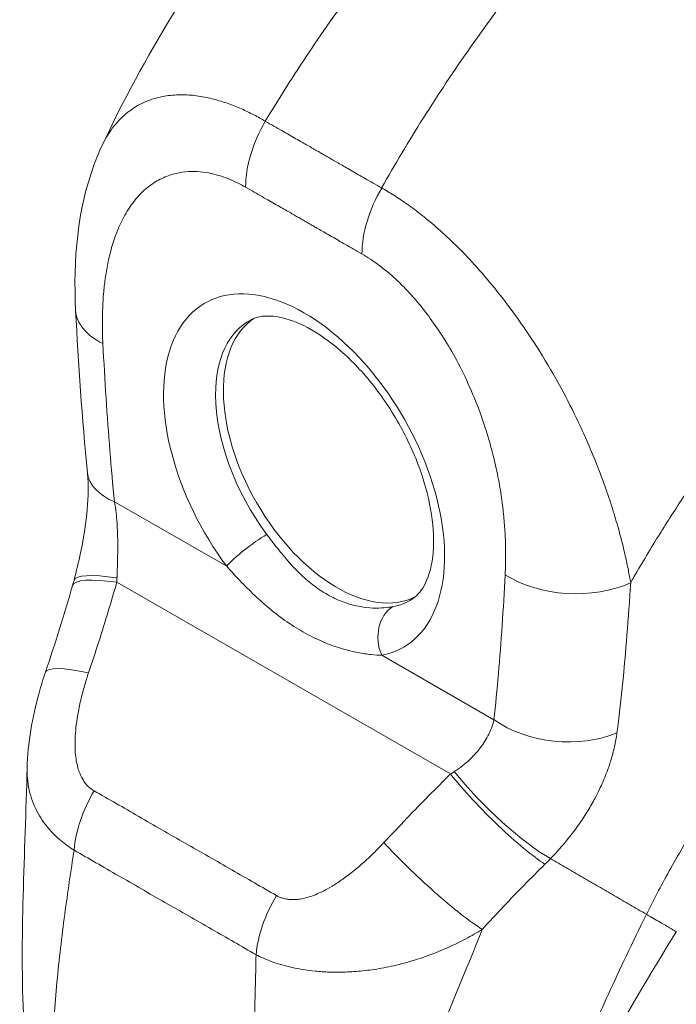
# Model space of a CAD drawing. Header units: inches. Extents: x 3 to 422, y 9 to 266.
# Tile 29 of 41: x 381.08 to 382.23, y 130.78 to 132.51. Entities that reach past the tile are written whole.
import ezdxf

# ---------------------------------------------------------------- set-up
doc = ezdxf.new("R2010")
doc.units = ezdxf.units.IN
doc.header["$LTSCALE"] = 25
doc.header["$MEASUREMENT"] = 0
doc.layers.add('Visible (ANSI)', color=7, linetype='Continuous', lineweight=5)
doc.layers.add('Visible Narrow (ANSI)', color=7, linetype='Continuous', lineweight=5)

msp = doc.modelspace()

# ---------------------------------------------------------------- linework, layer by layer
at = {"layer": 'Visible (ANSI)'}
for centre, major_axis, ratio, start_param, end_param in [((381.3399, 132.004), (-0.1638, -0.0084), 0.539473, 6.283183, 6.283188), ((381.6345, 131.74), (-0.1408, 0.2444), 0.578093, 0.030084, 3.111509), ((382.1913, 132.0606), (-0.3602, 0.6255), 0.578093, 1.776705, 1.77671), ((381.3601, 131.7268), (-0.1632, -0.0159), 0.503548, 6.283119, 6.283123), ((381.94, 131.3211), (-0.0304, 0.0487), 0.552958, 5.999027, 5.999033), ((381.2786, 131.3088), (-0.1554, 0.0526), 0.16876, 6.28318, 6.283187)]:
    msp.add_ellipse(centre, major_axis=major_axis, ratio=ratio, start_param=start_param, end_param=end_param, dxfattribs=at)
for points, knots in [([(381.2225, 132.2848), (381.296, 132.4409), (381.3881, 132.59), (381.5722, 132.8353), (381.6619, 132.9377), (381.7559, 133.0308)], [0, 0, 0, 0, 1.57823, 1.57823, 2.85439, 2.85439, 2.85439, 2.85439]), ([(381.1761, 131.9955), (381.1715, 132.0848), (381.1795, 132.1722), (381.2125, 132.262), (381.2172, 132.2735), (381.2225, 132.2848)], [0, 0, 0, 0, 0.923707, 0.923707, 1.06188, 1.06188, 1.06188, 1.06188]), ([(381.7657, 131.4894), (381.7734, 131.4943), (381.7804, 131.5013), (381.7936, 131.5251), (381.7994, 131.5423), (381.8042, 131.5828), (381.8041, 131.6048), (381.7981, 131.6528), (381.7922, 131.679), (381.7745, 131.7327), (381.7625, 131.7604), (381.7338, 131.8139), (381.717, 131.8397), (381.6803, 131.8864), (381.6606, 131.9073), (381.621, 131.9417), (381.6012, 131.9554), (381.5644, 131.975), (381.5474, 131.9809), (381.5179, 131.9866), (381.5057, 131.9861), (381.4915, 131.9827), (381.4874, 131.9812), (381.4836, 131.9792)], [3.94721, 3.94721, 3.94721, 3.94721, 4.256684, 4.256684, 4.583232, 4.583232, 4.864746, 4.864746, 5.150541, 5.150541, 5.442943, 5.442943, 5.73837, 5.73837, 6.032305, 6.032305, 6.320475, 6.320475, 6.602119, 6.602119, 6.896109, 6.896109, 7.041949, 7.041949, 7.041949, 7.041949]), ([(381.1733, 131.5228), (381.1774, 131.5384), (381.1813, 131.5544), (381.1877, 131.5844), (381.1903, 131.5984), (381.1959, 131.6355), (381.1979, 131.6589), (381.1982, 131.6908), (381.1977, 131.7015), (381.1968, 131.7109)], [0, 0, 0, 0, 0.1503061, 0.1503061, 0.2798358, 0.2798358, 0.4990059, 0.4990059, 0.6200224, 0.6200224, 0.6200224, 0.6200224]), ([(381.0911, 131.1932), (381.0921, 131.2376), (381.1002, 131.2821), (381.1155, 131.3374), (381.1192, 131.3495), (381.1233, 131.3614)], [0, 0, 0, 0, 0.4157982, 0.4157982, 0.5321383, 0.5321383, 0.5321383, 0.5321383])]:
    msp.add_open_spline(points, degree=3, knots=knots, dxfattribs=at)
for points in [[(381.1968, 131.7109), (381.1875, 131.807), (381.1809, 131.9018), (381.1761, 131.9955)], [(381.1233, 131.3614), (381.1403, 131.4118), (381.156, 131.4623), (381.1707, 131.5131)], [(381.1707, 131.5131), (381.1716, 131.5163), (381.1725, 131.5195), (381.1733, 131.5228)], [(381.0852, 130.7491), (381.078, 130.894), (381.0875, 131.0437), (381.0911, 131.1932)], [(382.229, 130.9063), (382.1385, 130.7588), (382.0506, 130.6114), (381.9836, 130.46)]]:
    msp.add_open_spline(points, degree=3, dxfattribs=at)
at = {"layer": 'Visible Narrow (ANSI)'}
for p, q in [((381.2441, 131.66), (381.4409, 131.547)), ((382.1299, 131.6043), (382.1299, 131.6043)), ((381.2483, 131.5189), (381.8332, 131.1829)), ((382.1481, 131.504), (382.1481, 131.504)), ((381.7126, 131.3909), (381.9094, 131.2779)), ((382.1262, 131.265), (382.1262, 131.265))]:
    msp.add_line(p, q, dxfattribs=at)
for centre, major_axis, ratio, start_param, end_param in [((381.59, 132.2784), (-0.0817, -0.1422), 0.578742, 4.701637, 5.495287), ((381.794, 132.1612), (-0.0817, -0.1423), 0.57891, 4.701489, 5.49514), ((381.7848, 132.1699), (0.0492, 0.0001), 0.575125, 2.42984, 2.42985), ((381.7964, 132.1633), (0.0327, -0.0569), 0.578093, 3.990717, 3.990724), ((381.5765, 131.7066), (-0.1738, 0.3018), 0.578093, 2.94376, 8.058229), ((381.3399, 132.004), (-0.1638, -0.0084), 0.539473, 0.000002, 0.75676), ((381.6213, 131.7324), (-0.1411, 0.245), 0.578093, 6.259758, 7.071791), ((381.6213, 131.7324), (-0.1411, 0.245), 0.578093, 0.788605, 1.775044), ((382.1913, 132.0606), (0.3356, -0.5828), 0.578093, 4.799639, 4.799716), ((381.3601, 131.7268), (-0.1633, -0.0159), 0.503548, 0.000009, 0.733017), ((381.4873, 131.5737), (0.0526, 0.0393), 0.165504, 0.977516, 2.515261), ((381.3283, 131.4676), (-0.1576, 0.0455), 0.198441, 5.301084, 6.283182), ((381.332, 131.4813), (-0.1587, 0.0415), 0.167585, 5.309311, 6.283186), ((381.1068, 131.5856), (-0.0479, 0.2247), 0.594555, 4.28735, 4.323063), ((382.045, 131.5989), (-0.1638, 0.0086), 0.608717, 0.816333, 2.289763), ((381.6213, 131.7324), (0.1411, -0.245), 0.578093, 6.085352, 6.306612), ((381.759, 131.4176), (-0.0123, 0.0645), 0.800055, 0.303667, 1.841412), ((381.2786, 131.3088), (-0.1554, 0.0527), 0.16876, 5.309456, 6.283186), ((381.947, 131.3254), (-0.0357, 0.057), 0.552959, 6.05418, 6.054188), ((382.0254, 131.3447), (-0.1631, 0.0174), 0.638823, 0.850183, 2.294034), ((381.7338, 131.2254), (-0.2085, -0.0965), 0.368679, 1.89132, 1.927033), ((381.9132, 131.1316), (-0.1152, 0.1168), 0.154633, 0.97029, 2.549012), ((381.9233, 131.1417), (-0.1175, 0.1144), 0.18906, 0.979732, 2.54547), ((381.2884, 131.1021), (0.081, 0.1427), 0.578723, 1.539576, 2.24744), ((381.7965, 131.0114), (-0.1203, 0.1115), 0.124258, 0.964025, 2.552973), ((381.8413, 131.1149), (-0.275, -0.228), 0.483276, 1.749898, 1.789013), ((382.2006, 131.1464), (-0.0858, -0.1494), 0.578826, 0.938726, 0.938996), ((382.2122, 131.1397), (-0.094, -0.1636), 0.578826, 0.673426, 0.67345), ((381.6081, 130.9184), (0.0824, 0.1418), 0.578918, 1.545598, 2.253463), ((381.4076, 130.9228), (-0.0441, -0.0768), 0.578826, 4.792212, 4.792253)]:
    msp.add_ellipse(centre, major_axis=major_axis, ratio=ratio, start_param=start_param, end_param=end_param, dxfattribs=at)
for points, knots in [([(381.5085, 132.3272), (381.5326, 132.3672), (381.5583, 132.4075), (381.5854, 132.448), (381.6125, 132.4885), (381.6411, 132.5292), (381.6712, 132.5699), (381.7012, 132.6106), (381.7328, 132.6513), (381.7658, 132.6919), (381.7989, 132.7324), (381.8333, 132.7727), (381.8677, 132.811), (381.902, 132.8493), (381.9363, 132.8857), (381.9727, 132.9226), (382.0092, 132.9596), (382.0479, 132.9969), (382.0881, 133.0337)], [0, 0, 0, 0, 0.166667, 0.166667, 0.166667, 0.333333, 0.333333, 0.333333, 0.5, 0.5, 0.5, 0.666667, 0.666667, 0.666667, 0.833333, 0.833333, 0.833333, 1, 1, 1, 1]), ([(381.7125, 132.2101), (381.7354, 132.2507), (381.7598, 132.2918), (381.7857, 132.333), (381.8117, 132.3741), (381.8391, 132.4154), (381.8681, 132.4567), (381.8971, 132.4981), (381.9277, 132.5394), (381.9597, 132.5805), (381.9917, 132.6216), (382.0253, 132.6625), (382.0588, 132.7012), (382.0923, 132.74), (382.1257, 132.7769), (382.1614, 132.8143), (382.197, 132.8516), (382.235, 132.8895), (382.2744, 132.9266)], [0, 0, 0, 0, 0.166667, 0.166667, 0.166667, 0.333333, 0.333333, 0.333333, 0.5, 0.5, 0.5, 0.666667, 0.666667, 0.666667, 0.833333, 0.833333, 0.833333, 1, 1, 1, 1]), ([(381.2225, 132.2848), (381.225, 132.2899), (381.2276, 132.295), (381.2306, 132.3001), (381.2306, 132.3001), (381.2306, 132.3001), (381.2306, 132.3001), (381.2365, 132.3101), (381.2436, 132.3197), (381.2516, 132.3282), (381.2516, 132.3282), (381.2516, 132.3283), (381.2516, 132.3283), (381.2596, 132.3368), (381.2685, 132.3442), (381.2778, 132.3502), (381.2778, 132.3502), (381.2778, 132.3502), (381.2778, 132.3502), (381.287, 132.3562), (381.2966, 132.3608), (381.3062, 132.3643), (381.3062, 132.3643), (381.3062, 132.3643), (381.3062, 132.3643), (381.3159, 132.3678), (381.3256, 132.3701), (381.3353, 132.3716), (381.3353, 132.3716), (381.3353, 132.3716), (381.3353, 132.3716), (381.3449, 132.373), (381.3544, 132.3736), (381.3638, 132.3735), (381.3638, 132.3735), (381.3638, 132.3735), (381.3638, 132.3735), (381.3732, 132.3734), (381.3825, 132.3726), (381.3916, 132.3713), (381.3916, 132.3713), (381.3916, 132.3713), (381.3916, 132.3713), (381.4007, 132.3699), (381.4095, 132.3681), (381.4181, 132.3658), (381.4182, 132.3658), (381.4182, 132.3658), (381.4182, 132.3658), (381.4268, 132.3636), (381.4352, 132.361), (381.4433, 132.3581), (381.4433, 132.3581), (381.4433, 132.3581), (381.4433, 132.3581), (381.4514, 132.3552), (381.4592, 132.3521), (381.4667, 132.3487), (381.4667, 132.3487), (381.4668, 132.3487), (381.4668, 132.3487), (381.4743, 132.3454), (381.4815, 132.3419), (381.4885, 132.3383), (381.4885, 132.3383), (381.4886, 132.3383), (381.4886, 132.3383), (381.4956, 132.3346), (381.5023, 132.3309), (381.5085, 132.3272)], [0.4246361, 0.4246361, 0.4246361, 0.4246361, 0.4499303, 0.4499303, 0.4499303, 0.45, 0.45, 0.45, 0.4999478, 0.4999478, 0.4999478, 0.5, 0.5, 0.5, 0.5499645, 0.5499645, 0.5499645, 0.55, 0.55, 0.55, 0.5999816, 0.5999816, 0.5999816, 0.6, 0.6, 0.6, 0.6499987, 0.6499987, 0.6499987, 0.65, 0.65, 0.65, 0.7, 0.7, 0.7, 0.7000161, 0.7000161, 0.7000161, 0.75, 0.75, 0.75, 0.7500335, 0.7500335, 0.7500335, 0.8, 0.8, 0.8, 0.8000508, 0.8000508, 0.8000508, 0.85, 0.85, 0.85, 0.8500682, 0.8500682, 0.8500682, 0.9, 0.9, 0.9, 0.9000857, 0.9000857, 0.9000857, 0.95, 0.95, 0.95, 0.9501023, 0.9501023, 0.9501023, 1, 1, 1, 1]), ([(381.5085, 132.3272), (381.5137, 132.3243), (381.5187, 132.3214), (381.5235, 132.3186), (381.5284, 132.3159), (381.533, 132.3132), (381.5374, 132.3106), (381.5419, 132.3081), (381.5462, 132.3056), (381.5503, 132.3033), (381.5545, 132.3009), (381.5584, 132.2986), (381.5622, 132.2964), (381.566, 132.2943), (381.5696, 132.2922), (381.5731, 132.2902), (381.5765, 132.2882), (381.5798, 132.2864), (381.5829, 132.2846), (381.5861, 132.2828), (381.589, 132.2811), (381.5918, 132.2795), (381.5946, 132.2779), (381.5972, 132.2764), (381.5998, 132.2749), (381.6023, 132.2735), (381.6047, 132.2721), (381.6071, 132.2707), (381.6095, 132.2694), (381.6118, 132.268), (381.6142, 132.2666), (381.6166, 132.2653), (381.619, 132.2639), (381.6215, 132.2624), (381.624, 132.261), (381.6267, 132.2595), (381.6295, 132.2579), (381.6323, 132.2562), (381.6352, 132.2545), (381.6383, 132.2527), (381.6415, 132.2509), (381.6447, 132.2491), (381.6482, 132.2471), (381.6516, 132.2451), (381.6552, 132.243), (381.659, 132.2408), (381.6628, 132.2387), (381.6667, 132.2364), (381.6709, 132.234), (381.675, 132.2317), (381.6793, 132.2292), (381.6837, 132.2266), (381.6882, 132.2241), (381.6928, 132.2214), (381.6976, 132.2187), (381.7024, 132.2159), (381.7074, 132.213), (381.7125, 132.2101)], [0, 0, 0, 0, 0.052632, 0.052632, 0.052632, 0.105263, 0.105263, 0.105263, 0.157895, 0.157895, 0.157895, 0.210526, 0.210526, 0.210526, 0.263158, 0.263158, 0.263158, 0.315789, 0.315789, 0.315789, 0.368421, 0.368421, 0.368421, 0.421053, 0.421053, 0.421053, 0.473684, 0.473684, 0.473684, 0.526316, 0.526316, 0.526316, 0.578947, 0.578947, 0.578947, 0.631579, 0.631579, 0.631579, 0.684211, 0.684211, 0.684211, 0.736842, 0.736842, 0.736842, 0.789474, 0.789474, 0.789474, 0.842105, 0.842105, 0.842105, 0.894737, 0.894737, 0.894737, 0.947368, 0.947368, 0.947368, 1, 1, 1, 1]), ([(381.2239, 131.9372), (381.2236, 131.9434), (381.2233, 131.95), (381.2231, 131.9568), (381.223, 131.9636), (381.2229, 131.9707), (381.2229, 131.9781), (381.223, 131.9854), (381.2232, 131.993), (381.2235, 132.0009), (381.2238, 132.0087), (381.2243, 132.0168), (381.225, 132.0251), (381.2257, 132.0334), (381.2267, 132.042), (381.2279, 132.0508), (381.2291, 132.0595), (381.2306, 132.0685), (381.2324, 132.0776), (381.2343, 132.0868), (381.2365, 132.0961), (381.2392, 132.1055), (381.2419, 132.115), (381.2451, 132.1245), (381.2489, 132.1341), (381.2527, 132.1436), (381.2571, 132.1532), (381.2624, 132.1625), (381.2676, 132.1719), (381.2737, 132.181), (381.2804, 132.1892), (381.2871, 132.1975), (381.2944, 132.2047), (381.3018, 132.2108), (381.3092, 132.2168), (381.3168, 132.2216), (381.3243, 132.2255), (381.3318, 132.2293), (381.3393, 132.2322), (381.3467, 132.2343), (381.3541, 132.2364), (381.3613, 132.2377), (381.3684, 132.2384), (381.3754, 132.2391), (381.3824, 132.2392), (381.3891, 132.2389), (381.3958, 132.2385), (381.4024, 132.2377), (381.4087, 132.2366), (381.4151, 132.2354), (381.4212, 132.2339), (381.4271, 132.2321), (381.433, 132.2304), (381.4387, 132.2284), (381.4441, 132.2262), (381.4495, 132.224), (381.4547, 132.2217), (381.4597, 132.2192), (381.4647, 132.2168), (381.4694, 132.2142), (381.474, 132.2116)], [0, 0, 0, 0, 0.05, 0.05, 0.05, 0.1, 0.1, 0.1, 0.15, 0.15, 0.15, 0.2, 0.2, 0.2, 0.25, 0.25, 0.25, 0.3, 0.3, 0.3, 0.35, 0.35, 0.35, 0.4, 0.4, 0.4, 0.45, 0.45, 0.45, 0.5, 0.5, 0.5, 0.55, 0.55, 0.55, 0.6, 0.6, 0.6, 0.65, 0.65, 0.65, 0.7, 0.7, 0.7, 0.75, 0.75, 0.75, 0.8, 0.8, 0.8, 0.85, 0.85, 0.85, 0.9, 0.9, 0.9, 0.95, 0.95, 0.95, 1, 1, 1, 1]), ([(381.474, 132.2116), (381.4792, 132.2086), (381.4842, 132.2058), (381.489, 132.203), (381.4938, 132.2002), (381.4985, 132.1976), (381.5029, 132.195), (381.5074, 132.1924), (381.5117, 132.19), (381.5158, 132.1876), (381.52, 132.1852), (381.5239, 132.1829), (381.5277, 132.1808), (381.5315, 132.1786), (381.5352, 132.1765), (381.5386, 132.1745), (381.5421, 132.1726), (381.5454, 132.1707), (381.5485, 132.1689), (381.5516, 132.1671), (381.5546, 132.1654), (381.5574, 132.1638), (381.5602, 132.1622), (381.5628, 132.1607), (381.5653, 132.1592), (381.5678, 132.1578), (381.5702, 132.1564), (381.5726, 132.1551), (381.5749, 132.1537), (381.5773, 132.1524), (381.5796, 132.151), (381.582, 132.1497), (381.5844, 132.1483), (381.5869, 132.1468), (381.5894, 132.1454), (381.592, 132.1439), (381.5948, 132.1423), (381.5976, 132.1407), (381.6006, 132.139), (381.6037, 132.1372), (381.6068, 132.1354), (381.6101, 132.1335), (381.6135, 132.1315), (381.617, 132.1295), (381.6206, 132.1274), (381.6244, 132.1253), (381.6282, 132.1231), (381.6321, 132.1208), (381.6363, 132.1184), (381.6404, 132.116), (381.6447, 132.1136), (381.6491, 132.111), (381.6536, 132.1085), (381.6582, 132.1058), (381.663, 132.103), (381.6678, 132.1003), (381.6728, 132.0974), (381.678, 132.0944)], [0, 0, 0, 0, 0.0526316, 0.0526316, 0.0526316, 0.1052632, 0.1052632, 0.1052632, 0.1578947, 0.1578947, 0.1578947, 0.2105263, 0.2105263, 0.2105263, 0.2631579, 0.2631579, 0.2631579, 0.3157895, 0.3157895, 0.3157895, 0.3684211, 0.3684211, 0.3684211, 0.4210526, 0.4210526, 0.4210526, 0.4736842, 0.4736842, 0.4736842, 0.5263158, 0.5263158, 0.5263158, 0.5789474, 0.5789474, 0.5789474, 0.6315789, 0.6315789, 0.6315789, 0.6842105, 0.6842105, 0.6842105, 0.7368421, 0.7368421, 0.7368421, 0.7894737, 0.7894737, 0.7894737, 0.8421053, 0.8421053, 0.8421053, 0.8947368, 0.8947368, 0.8947368, 0.9473684, 0.9473684, 0.9473684, 1, 1, 1, 1]), ([(381.7125, 132.2101), (381.7191, 132.2064), (381.7263, 132.2021), (381.7338, 132.1973), (381.7413, 132.1926), (381.7492, 132.1873), (381.7574, 132.1815), (381.7657, 132.1757), (381.7743, 132.1692), (381.7833, 132.1621), (381.7924, 132.1549), (381.8019, 132.147), (381.8117, 132.1383), (381.8216, 132.1296), (381.8318, 132.1201), (381.8425, 132.1096), (381.8531, 132.0992), (381.8641, 132.0878), (381.8755, 132.0753), (381.8869, 132.0627), (381.8986, 132.0491), (381.9106, 132.0344), (381.9226, 132.0196), (381.9348, 132.0037), (381.9472, 131.9865), (381.9596, 131.9693), (381.9722, 131.9508), (381.9849, 131.9308), (381.9976, 131.9109), (382.0103, 131.8894), (382.022, 131.8683), (382.0336, 131.8473), (382.0442, 131.8268), (382.0535, 131.8075), (382.0628, 131.7881), (382.0709, 131.77), (382.0782, 131.753), (382.0854, 131.7359), (382.0918, 131.7198), (382.0975, 131.7048), (382.1031, 131.6897), (382.108, 131.6757), (382.1124, 131.6626), (382.1167, 131.6494), (382.1204, 131.6372), (382.1238, 131.6257), (382.1272, 131.6143), (382.1301, 131.6036), (382.1328, 131.5935), (382.1354, 131.5835), (382.1376, 131.5741), (382.1396, 131.5652), (382.1416, 131.5564), (382.1433, 131.5481), (382.1449, 131.5403), (382.1464, 131.5325), (382.1478, 131.5251), (382.149, 131.5183)], [0, 0, 0, 0, 0.0526316, 0.0526316, 0.0526316, 0.1052632, 0.1052632, 0.1052632, 0.1578947, 0.1578947, 0.1578947, 0.2105263, 0.2105263, 0.2105263, 0.2631579, 0.2631579, 0.2631579, 0.3157895, 0.3157895, 0.3157895, 0.3684211, 0.3684211, 0.3684211, 0.4210526, 0.4210526, 0.4210526, 0.4736842, 0.4736842, 0.4736842, 0.5263158, 0.5263158, 0.5263158, 0.5789474, 0.5789474, 0.5789474, 0.6315789, 0.6315789, 0.6315789, 0.6842105, 0.6842105, 0.6842105, 0.7368421, 0.7368421, 0.7368421, 0.7894737, 0.7894737, 0.7894737, 0.8421053, 0.8421053, 0.8421053, 0.8947368, 0.8947368, 0.8947368, 0.9473684, 0.9473684, 0.9473684, 1, 1, 1, 1]), ([(382.149, 131.5183), (382.1509, 131.5216), (382.1528, 131.5249), (382.1548, 131.5283), (382.1691, 131.5531), (382.1843, 131.5783), (382.2006, 131.6046), (382.2027, 131.608), (382.2049, 131.6114), (382.207, 131.6149), (382.2213, 131.6376), (382.2365, 131.661), (382.252, 131.6843), (382.2594, 131.6953), (382.2668, 131.7063), (382.2743, 131.7172), (382.2859, 131.7342), (382.2976, 131.7508), (382.3093, 131.7671), (382.3207, 131.783), (382.3321, 131.7986), (382.3434, 131.8137), (382.3532, 131.8268), (382.3629, 131.8396), (382.3727, 131.8524), (382.3859, 131.8694), (382.3992, 131.8863), (382.4132, 131.9037), (382.4227, 131.9154), (382.4325, 131.9274), (382.4426, 131.9395), (382.4586, 131.9587), (382.4754, 131.9784), (382.4929, 131.9984), (382.5015, 132.0081), (382.5102, 132.0179), (382.5191, 132.0278), (382.5401, 132.0511), (382.5622, 132.0748), (382.5855, 132.099), (382.591, 132.1047), (382.5966, 132.1105), (382.6023, 132.1163), (382.6306, 132.1451), (382.6605, 132.1744), (382.6923, 132.204)], [0, 0, 0, 0, 0.0152892, 0.0152892, 0.0152892, 0.1281656, 0.1281656, 0.1281656, 0.1428571, 0.1428571, 0.1428571, 0.2397281, 0.2397281, 0.2397281, 0.2857143, 0.2857143, 0.2857143, 0.3578831, 0.3578831, 0.3578831, 0.4285714, 0.4285714, 0.4285714, 0.4897426, 0.4897426, 0.4897426, 0.5714286, 0.5714286, 0.5714286, 0.6267197, 0.6267197, 0.6267197, 0.7142857, 0.7142857, 0.7142857, 0.756805, 0.756805, 0.756805, 0.8571429, 0.8571429, 0.8571429, 0.8810186, 0.8810186, 0.8810186, 1, 1, 1, 1]), ([(381.678, 132.0944), (381.6827, 132.0917), (381.6877, 132.0887), (381.6929, 132.0852), (381.6981, 132.0818), (381.7036, 132.0779), (381.7093, 132.0736), (381.715, 132.0693), (381.721, 132.0645), (381.7272, 132.0591), (381.7334, 132.0537), (381.7399, 132.0478), (381.7466, 132.0411), (381.7533, 132.0345), (381.7602, 132.0273), (381.7673, 132.0193), (381.7745, 132.0112), (381.7818, 132.0024), (381.7893, 131.9927), (381.7968, 131.983), (381.8045, 131.9724), (381.8122, 131.9608), (381.82, 131.9493), (381.8278, 131.9367), (381.8355, 131.9232), (381.8433, 131.9096), (381.851, 131.8949), (381.8587, 131.8789), (381.8663, 131.8629), (381.8737, 131.8456), (381.8803, 131.8286), (381.8869, 131.8116), (381.8926, 131.795), (381.8974, 131.7791), (381.9023, 131.7633), (381.9063, 131.7484), (381.9097, 131.7342), (381.9131, 131.7201), (381.9159, 131.7067), (381.9182, 131.6941), (381.9205, 131.6815), (381.9223, 131.6696), (381.9238, 131.6584), (381.9252, 131.6473), (381.9264, 131.6368), (381.9272, 131.6269), (381.9281, 131.617), (381.9287, 131.6078), (381.9291, 131.599), (381.9295, 131.5903), (381.9298, 131.582), (381.9298, 131.5742), (381.9299, 131.5664), (381.9299, 131.559), (381.9297, 131.552), (381.9296, 131.545), (381.9293, 131.5384), (381.929, 131.5321)], [0, 0, 0, 0, 0.052632, 0.052632, 0.052632, 0.105263, 0.105263, 0.105263, 0.157895, 0.157895, 0.157895, 0.210526, 0.210526, 0.210526, 0.263158, 0.263158, 0.263158, 0.315789, 0.315789, 0.315789, 0.368421, 0.368421, 0.368421, 0.421053, 0.421053, 0.421053, 0.473684, 0.473684, 0.473684, 0.526316, 0.526316, 0.526316, 0.578947, 0.578947, 0.578947, 0.631579, 0.631579, 0.631579, 0.684211, 0.684211, 0.684211, 0.736842, 0.736842, 0.736842, 0.789474, 0.789474, 0.789474, 0.842105, 0.842105, 0.842105, 0.894737, 0.894737, 0.894737, 0.947368, 0.947368, 0.947368, 1, 1, 1, 1]), ([(381.2441, 131.66), (381.2412, 131.6894), (381.2386, 131.7193), (381.2361, 131.7497), (381.2337, 131.78), (381.2315, 131.8108), (381.2294, 131.8421), (381.2274, 131.8734), (381.2255, 131.905), (381.2239, 131.9372)], [0, 0, 0, 0, 0.3333333, 0.3333333, 0.3333333, 0.6666667, 0.6666667, 0.6666667, 1, 1, 1, 1]), ([(381.2486, 131.5266), (381.2487, 131.5295), (381.2488, 131.5324), (381.2488, 131.5355), (381.2489, 131.5385), (381.2491, 131.5416), (381.2492, 131.5448), (381.2493, 131.548), (381.2494, 131.5513), (381.2495, 131.5548), (381.2496, 131.5583), (381.2497, 131.5619), (381.2497, 131.5658), (381.2498, 131.5696), (381.2499, 131.5736), (381.2499, 131.5779), (381.2499, 131.5822), (381.2499, 131.5867), (381.2499, 131.5914), (381.2498, 131.5961), (381.2497, 131.6011), (381.2495, 131.6064), (381.2493, 131.6116), (381.2491, 131.6171), (381.2487, 131.6229), (381.2482, 131.6286), (381.2477, 131.6346), (381.247, 131.6408), (381.2462, 131.6471), (381.2453, 131.6535), (381.2441, 131.66)], [0, 0, 0, 0, 0.1, 0.1, 0.1, 0.2, 0.2, 0.2, 0.3, 0.3, 0.3, 0.4, 0.4, 0.4, 0.5, 0.5, 0.5, 0.6, 0.6, 0.6, 0.7, 0.7, 0.7, 0.8, 0.8, 0.8, 0.9, 0.9, 0.9, 0.9999999, 0.9999999, 0.9999999, 0.9999999]), ([(381.7318, 131.4762), (381.7273, 131.4753), (381.7223, 131.4746), (381.7165, 131.4742), (381.7107, 131.4737), (381.7043, 131.4735), (381.6972, 131.4738), (381.6902, 131.4742), (381.6827, 131.4749), (381.6747, 131.4764), (381.6668, 131.4778), (381.6584, 131.4799), (381.6499, 131.4827), (381.6414, 131.4856), (381.6327, 131.4892), (381.6241, 131.4937), (381.6154, 131.4982), (381.6068, 131.5035), (381.5983, 131.5095), (381.5899, 131.5156), (381.5817, 131.5224), (381.5737, 131.5299), (381.5657, 131.5373), (381.558, 131.5453), (381.5506, 131.5536), (381.5433, 131.5619), (381.5362, 131.5705), (381.5297, 131.5788), (381.5231, 131.5871), (381.517, 131.5952), (381.5113, 131.6029)], [0, 0, 0, 0, 0.1, 0.1, 0.1, 0.2, 0.2, 0.2, 0.3, 0.3, 0.3, 0.4, 0.4, 0.4, 0.5, 0.5, 0.5, 0.6, 0.6, 0.6, 0.7, 0.7, 0.7, 0.8, 0.8, 0.8, 0.9, 0.9, 0.9, 1, 1, 1, 1]), ([(382.1767, 130.9369), (382.1886, 130.9608), (382.2017, 130.9859), (382.2167, 131.0129), (382.2317, 131.0398), (382.2486, 131.0685), (382.2661, 131.0967), (382.2836, 131.1249), (382.3018, 131.1526), (382.3205, 131.1797), (382.3392, 131.2069), (382.3584, 131.2335), (382.3802, 131.2621), (382.402, 131.2906), (382.4263, 131.321), (382.4503, 131.3493), (382.4742, 131.3776), (382.4977, 131.4039), (382.5224, 131.4301), (382.5471, 131.4564), (382.573, 131.4826), (382.6009, 131.5091), (382.6288, 131.5356), (382.6586, 131.5625), (382.6903, 131.589)], [0, 0, 0, 0, 0.125, 0.125, 0.125, 0.25, 0.25, 0.25, 0.375, 0.375, 0.375, 0.5, 0.5, 0.5, 0.625, 0.625, 0.625, 0.75, 0.75, 0.75, 0.875, 0.875, 0.875, 1, 1, 1, 1]), ([(381.7126, 131.3909), (381.7071, 131.3911), (381.7009, 131.3914), (381.6939, 131.3922), (381.6869, 131.3929), (381.6791, 131.3941), (381.6707, 131.3957), (381.6623, 131.3973), (381.6533, 131.3995), (381.6438, 131.4023), (381.6343, 131.4051), (381.6242, 131.4086), (381.614, 131.4128), (381.6037, 131.417), (381.5931, 131.4219), (381.5825, 131.4276), (381.5719, 131.4333), (381.5612, 131.4397), (381.5507, 131.4467), (381.5402, 131.4538), (381.5298, 131.4615), (381.5197, 131.4697), (381.5096, 131.4779), (381.4998, 131.4866), (381.4904, 131.4955), (381.4811, 131.5043), (381.4721, 131.5133), (381.4638, 131.522), (381.4556, 131.5307), (381.448, 131.539), (381.4409, 131.547)], [0, 0, 0, 0, 0.1, 0.1, 0.1, 0.2, 0.2, 0.2, 0.3, 0.3, 0.3, 0.4, 0.4, 0.4, 0.5, 0.5, 0.5, 0.6, 0.6, 0.6, 0.7, 0.7, 0.7, 0.8, 0.8, 0.8, 0.9, 0.9, 0.9, 1, 1, 1, 1]), ([(381.929, 131.5321), (381.9274, 131.5019), (381.9257, 131.4723), (381.9237, 131.4433), (381.9217, 131.4144), (381.9195, 131.3861), (381.9171, 131.3585), (381.9148, 131.3309), (381.9122, 131.3041), (381.9094, 131.2779)], [0, 0, 0, 0, 0.3333333, 0.3333333, 0.3333333, 0.6666667, 0.6666667, 0.6666667, 1, 1, 1, 1]), ([(381.1986, 131.3601), (381.2049, 131.3786), (381.2109, 131.3969), (381.2167, 131.4148), (381.2224, 131.4328), (381.2279, 131.4505), (381.2332, 131.4678), (381.2384, 131.4851), (381.2434, 131.5022), (381.2483, 131.5189)], [0, 0, 0, 0, 0.333333, 0.333333, 0.333333, 0.666667, 0.666667, 0.666667, 1, 1, 1, 1]), ([(382.149, 131.5183), (382.147, 131.4871), (382.1449, 131.4567), (382.1425, 131.4268), (382.1402, 131.3969), (382.1375, 131.3676), (382.1346, 131.339), (382.1317, 131.3104), (382.1285, 131.2825), (382.125, 131.255)], [0, 0, 0, 0, 0.3333333, 0.3333333, 0.3333333, 0.6666667, 0.6666667, 0.6666667, 0.9999999, 0.9999999, 0.9999999, 0.9999999]), ([(381.2084, 131.1533), (381.2068, 131.1542), (381.2053, 131.1552), (381.2037, 131.1564), (381.2021, 131.1575), (381.2005, 131.1589), (381.1989, 131.1604), (381.1973, 131.1619), (381.1957, 131.1636), (381.1942, 131.1655), (381.1926, 131.1674), (381.191, 131.1695), (381.1896, 131.1718), (381.1881, 131.1742), (381.1866, 131.1767), (381.1853, 131.1796), (381.184, 131.1824), (381.1827, 131.1855), (381.1815, 131.1889), (381.1804, 131.1923), (381.1794, 131.196), (381.1785, 131.2), (381.1776, 131.2039), (381.1768, 131.2082), (381.1763, 131.2129), (381.1757, 131.2175), (381.1753, 131.2224), (381.1751, 131.2277), (381.1749, 131.233), (381.175, 131.2386), (381.1752, 131.2447), (381.1754, 131.2508), (381.1759, 131.2573), (381.1767, 131.2642), (381.1774, 131.2712), (381.1785, 131.2787), (381.1799, 131.2868), (381.1812, 131.2948), (381.183, 131.3034), (381.185, 131.3121), (381.187, 131.3209), (381.1893, 131.3297), (381.1917, 131.3378), (381.194, 131.3459), (381.1963, 131.3532), (381.1986, 131.3601)], [0, 0, 0, 0, 0.066667, 0.066667, 0.066667, 0.133333, 0.133333, 0.133333, 0.2, 0.2, 0.2, 0.266667, 0.266667, 0.266667, 0.333333, 0.333333, 0.333333, 0.4, 0.4, 0.4, 0.466667, 0.466667, 0.466667, 0.533333, 0.533333, 0.533333, 0.6, 0.6, 0.6, 0.666667, 0.666667, 0.666667, 0.733333, 0.733333, 0.733333, 0.8, 0.8, 0.8, 0.866667, 0.866667, 0.866667, 0.933333, 0.933333, 0.933333, 1, 1, 1, 1]), ([(381.9094, 131.2779), (381.9082, 131.2727), (381.9066, 131.2677), (381.9048, 131.263), (381.9029, 131.2582), (381.9009, 131.2537), (381.8986, 131.2495), (381.8964, 131.2453), (381.894, 131.2413), (381.8916, 131.2375), (381.8891, 131.2338), (381.8866, 131.2303), (381.884, 131.2271), (381.8815, 131.2238), (381.8789, 131.2208), (381.8764, 131.218), (381.8739, 131.2152), (381.8713, 131.2125), (381.8688, 131.2101), (381.8663, 131.2076), (381.8639, 131.2054), (381.8614, 131.2032), (381.859, 131.2011), (381.8566, 131.1991), (381.8542, 131.1972), (381.8518, 131.1953), (381.8494, 131.1936), (381.847, 131.1919), (381.8446, 131.1902), (381.8422, 131.1885), (381.8398, 131.187)], [0, 0, 0, 0, 0.1, 0.1, 0.1, 0.2, 0.2, 0.2, 0.3, 0.3, 0.3, 0.4, 0.4, 0.4, 0.5, 0.5, 0.5, 0.6, 0.6, 0.6, 0.7, 0.7, 0.7, 0.8, 0.8, 0.8, 0.9, 0.9, 0.9, 1, 1, 1, 1]), ([(382.125, 131.255), (382.1239, 131.2466), (382.1224, 131.2385), (382.1207, 131.2305), (382.12, 131.2275), (382.1193, 131.2245), (382.1185, 131.2215), (382.1165, 131.2137), (382.1143, 131.2061), (382.1118, 131.1988), (382.1109, 131.1961), (382.11, 131.1934), (382.109, 131.1907), (382.1055, 131.181), (382.1016, 131.1717), (382.0976, 131.1629), (382.0952, 131.1576), (382.0927, 131.1525), (382.0902, 131.1475), (382.0885, 131.1443), (382.0869, 131.1411), (382.0852, 131.138), (382.081, 131.1302), (382.0767, 131.1228), (382.0724, 131.1159), (382.0699, 131.1119), (382.0674, 131.108), (382.0649, 131.1042), (382.0631, 131.1015), (382.0613, 131.0988), (382.0595, 131.0962), (382.0588, 131.0954), (382.0582, 131.0945), (382.0576, 131.0936), (382.0539, 131.0884), (382.0503, 131.0835), (382.0467, 131.0787), (382.0435, 131.0746), (382.0404, 131.0707), (382.0373, 131.0669), (382.0362, 131.0655), (382.0351, 131.0642), (382.034, 131.0629), (382.0316, 131.06), (382.0292, 131.0572), (382.0268, 131.0545), (382.025, 131.0524), (382.0232, 131.0503), (382.0213, 131.0483), (382.0171, 131.0436), (382.0127, 131.039), (382.0084, 131.0345)], [0, 0, 0, 0, 0.0723385, 0.0723385, 0.0723385, 0.1, 0.1, 0.1, 0.1728592, 0.1728592, 0.1728592, 0.2, 0.2, 0.2, 0.3, 0.3, 0.3, 0.3602382, 0.3602382, 0.3602382, 0.4, 0.4, 0.4, 0.5, 0.5, 0.5, 0.557908, 0.557908, 0.557908, 0.6, 0.6, 0.6, 0.6143414, 0.6143414, 0.6143414, 0.7, 0.7, 0.7, 0.7738051, 0.7738051, 0.7738051, 0.8, 0.8, 0.8, 0.856604, 0.856604, 0.856604, 0.9, 0.9, 0.9, 1, 1, 1, 1]), ([(381.1733, 131.0493), (381.1694, 131.0517), (381.1655, 131.0543), (381.1617, 131.0571), (381.1578, 131.0599), (381.1539, 131.0629), (381.1501, 131.0661), (381.1462, 131.0693), (381.1424, 131.0728), (381.1387, 131.0765), (381.135, 131.0802), (381.1313, 131.0842), (381.1277, 131.0885), (381.1241, 131.0927), (381.1207, 131.0973), (381.1174, 131.1021), (381.1141, 131.107), (381.111, 131.1122), (381.1082, 131.1177), (381.1053, 131.1232), (381.1027, 131.129), (381.1005, 131.1351), (381.0982, 131.1413), (381.0963, 131.1477), (381.0948, 131.1545), (381.0933, 131.1612), (381.0922, 131.1683), (381.0916, 131.1757), (381.0911, 131.1813), (381.0909, 131.1871), (381.0911, 131.1932)], [0, 0, 0, 0, 0.0666667, 0.0666667, 0.0666667, 0.1333333, 0.1333333, 0.1333333, 0.2, 0.2, 0.2, 0.2666667, 0.2666667, 0.2666667, 0.3333333, 0.3333333, 0.3333333, 0.4, 0.4, 0.4, 0.4666667, 0.4666667, 0.4666667, 0.5333333, 0.5333333, 0.5333333, 0.6, 0.6, 0.6, 0.6512834, 0.6512834, 0.6512834, 0.6512834]), ([(381.8332, 131.1829), (381.8208, 131.1705), (381.8081, 131.1579), (381.7953, 131.1449), (381.7824, 131.132), (381.7694, 131.1186), (381.7563, 131.1049), (381.7432, 131.0912), (381.7299, 131.0771), (381.7165, 131.0626)], [0, 0, 0, 0, 0.333333, 0.333333, 0.333333, 0.666667, 0.666667, 0.666667, 1, 1, 1, 1]), ([(381.5281, 130.9697), (381.5026, 130.9845), (381.4765, 130.9995), (381.4497, 131.0148), (381.423, 131.0301), (381.3955, 131.0458), (381.3681, 131.0615), (381.3407, 131.0773), (381.3133, 131.0931), (381.2867, 131.1085), (381.26, 131.1238), (381.234, 131.1388), (381.2084, 131.1533)], [0, 0, 0, 0, 0.25, 0.25, 0.25, 0.5, 0.5, 0.5, 0.75, 0.75, 0.75, 1, 1, 1, 1]), ([(381.7165, 131.0626), (381.7118, 131.0576), (381.7067, 131.0523), (381.7009, 131.0466), (381.6951, 131.0408), (381.6885, 131.0345), (381.6817, 131.0285), (381.675, 131.0225), (381.6682, 131.0168), (381.6616, 131.0115), (381.6551, 131.0063), (381.6488, 131.0016), (381.6428, 130.9974), (381.6368, 130.9932), (381.6312, 130.9895), (381.6257, 130.9862), (381.6203, 130.983), (381.6152, 130.9801), (381.6103, 130.9776), (381.6054, 130.9752), (381.6007, 130.9731), (381.5963, 130.9713), (381.5919, 130.9695), (381.5877, 130.968), (381.5837, 130.9669), (381.5798, 130.9657), (381.576, 130.9648), (381.5725, 130.9641), (381.569, 130.9635), (381.5657, 130.963), (381.5625, 130.9628), (381.5594, 130.9626), (381.5565, 130.9625), (381.5538, 130.9627), (381.551, 130.9628), (381.5484, 130.9631), (381.546, 130.9635), (381.5436, 130.9639), (381.5413, 130.9644), (381.5392, 130.965), (381.5371, 130.9656), (381.5351, 130.9663), (381.5333, 130.9671), (381.5314, 130.9679), (381.5297, 130.9688), (381.5281, 130.9697)], [0, 0, 0, 0, 0.0666667, 0.0666667, 0.0666667, 0.1333333, 0.1333333, 0.1333333, 0.2, 0.2, 0.2, 0.2666667, 0.2666667, 0.2666667, 0.3333333, 0.3333333, 0.3333333, 0.4, 0.4, 0.4, 0.4666667, 0.4666667, 0.4666667, 0.5333333, 0.5333333, 0.5333333, 0.6, 0.6, 0.6, 0.6666667, 0.6666667, 0.6666667, 0.7333333, 0.7333333, 0.7333333, 0.8, 0.8, 0.8, 0.8666667, 0.8666667, 0.8666667, 0.9333333, 0.9333333, 0.9333333, 1, 1, 1, 1]), ([(381.1364, 130.6988), (381.1371, 130.7379), (381.1396, 130.7779), (381.1433, 130.8179), (381.147, 130.8579), (381.1518, 130.8978), (381.157, 130.9366), (381.1622, 130.9755), (381.1678, 131.0132), (381.1733, 131.0493)], [0, 0, 0, 0, 0.333333, 0.333333, 0.333333, 0.666667, 0.666667, 0.666667, 1, 1, 1, 1]), ([(381.4923, 130.866), (381.467, 130.8807), (381.4412, 130.8956), (381.4145, 130.9108), (381.3878, 130.9261), (381.3602, 130.9418), (381.3327, 130.9576), (381.3052, 130.9734), (381.2778, 130.9893), (381.2511, 131.0046), (381.2245, 131.02), (381.1987, 131.0348), (381.1733, 131.0493)], [0, 0, 0, 0, 0.25, 0.25, 0.25, 0.5, 0.5, 0.5, 0.75, 0.75, 0.75, 1, 1, 1, 1]), ([(381.9987, 131.0248), (381.9868, 131.0129), (381.9747, 131.0008), (381.9626, 130.9885), (381.9505, 130.9761), (381.9383, 130.9634), (381.926, 130.9504), (381.9138, 130.9374), (381.9014, 130.9241), (381.8889, 130.9103)], [0.0000001, 0.0000001, 0.0000001, 0.0000001, 0.3333333, 0.3333333, 0.3333333, 0.6666667, 0.6666667, 0.6666667, 1, 1, 1, 1]), ([(382.0084, 131.0345), (382.0179, 131.029), (382.0271, 131.0236), (382.0365, 131.0182), (382.0459, 131.0128), (382.0553, 131.0073), (382.0647, 131.0019), (382.0741, 130.9964), (382.0834, 130.991), (382.0927, 130.9856), (382.102, 130.9802), (382.1112, 130.9749), (382.1204, 130.9695), (382.1296, 130.9642), (382.1388, 130.9589), (382.1481, 130.9534), (382.1575, 130.948), (382.167, 130.9425), (382.1767, 130.9369)], [0, 0, 0, 0, 0.166667, 0.166667, 0.166667, 0.333333, 0.333333, 0.333333, 0.5, 0.5, 0.5, 0.666667, 0.666667, 0.666667, 0.833333, 0.833333, 0.833333, 1, 1, 1, 1]), ([(381.9597, 130.4507), (381.9748, 130.4861), (381.9899, 130.5218), (382.0055, 130.5584), (382.0211, 130.595), (382.0371, 130.6326), (382.0543, 130.6721), (382.0715, 130.7115), (382.0898, 130.7529), (382.11, 130.7969), (382.1302, 130.8409), (382.1522, 130.8876), (382.1767, 130.9369)], [0, 0, 0, 0, 0.25, 0.25, 0.25, 0.5, 0.5, 0.5, 0.75, 0.75, 0.75, 1, 1, 1, 1]), ([(382.1767, 130.9369), (382.1854, 130.9318), (382.1935, 130.9271), (382.2003, 130.9231), (382.2072, 130.9191), (382.2129, 130.9158), (382.2173, 130.9132), (382.2218, 130.9106), (382.225, 130.9087), (382.2269, 130.9076), (382.2283, 130.9067), (382.229, 130.9063), (382.229, 130.9063)], [0, 0, 0, 0, 0.1428571, 0.1428571, 0.1428571, 0.2857143, 0.2857143, 0.2857143, 0.4285714, 0.4285714, 0.4285714, 0.5328023, 0.5328023, 0.5328023, 0.5328023]), ([(381.8889, 130.9103), (381.88, 130.9049), (381.8703, 130.8993), (381.8593, 130.8935), (381.8482, 130.8877), (381.8358, 130.8817), (381.8231, 130.8762), (381.823, 130.8762), (381.823, 130.8762), (381.823, 130.8761), (381.8103, 130.8706), (381.7972, 130.8656), (381.7845, 130.8612), (381.7845, 130.8612), (381.7845, 130.8612), (381.7845, 130.8612), (381.7717, 130.8568), (381.7593, 130.8531), (381.7473, 130.8501), (381.7473, 130.8501), (381.7473, 130.85), (381.7472, 130.85), (381.7352, 130.847), (381.7235, 130.8444), (381.7122, 130.8424), (381.7122, 130.8424), (381.7122, 130.8424), (381.7122, 130.8424), (381.7009, 130.8404), (381.69, 130.8389), (381.6795, 130.8378), (381.6795, 130.8378), (381.6795, 130.8378), (381.6795, 130.8378), (381.6689, 130.8367), (381.6588, 130.836), (381.6491, 130.8356), (381.6491, 130.8356), (381.6491, 130.8356), (381.649, 130.8356), (381.6393, 130.8353), (381.63, 130.8353), (381.6212, 130.8356), (381.6212, 130.8356), (381.6212, 130.8356), (381.6211, 130.8356), (381.6123, 130.8359), (381.6039, 130.8364), (381.596, 130.8372), (381.596, 130.8372), (381.5959, 130.8372), (381.5959, 130.8372), (381.588, 130.838), (381.5805, 130.839), (381.5734, 130.8401), (381.5734, 130.8401), (381.5733, 130.8401), (381.5733, 130.8401), (381.5662, 130.8413), (381.5596, 130.8426), (381.5533, 130.8441), (381.5533, 130.8441), (381.5532, 130.8441), (381.5532, 130.8441), (381.5469, 130.8455), (381.541, 130.8471), (381.5355, 130.8487), (381.5354, 130.8488), (381.5354, 130.8488), (381.5354, 130.8488), (381.5298, 130.8504), (381.5245, 130.8522), (381.5196, 130.854), (381.5195, 130.854), (381.5195, 130.854), (381.5195, 130.854), (381.5145, 130.8559), (381.5098, 130.8578), (381.5053, 130.8598), (381.5052, 130.8598), (381.5052, 130.8598), (381.5052, 130.8598), (381.5007, 130.8618), (381.4964, 130.8639), (381.4923, 130.866)], [0, 0, 0, 0, 0.066467, 0.066467, 0.066467, 0.133174, 0.133174, 0.133174, 0.133333, 0.133333, 0.133333, 0.199898, 0.199898, 0.199898, 0.2, 0.2, 0.2, 0.266606, 0.266606, 0.266606, 0.266667, 0.266667, 0.266667, 0.333317, 0.333317, 0.333317, 0.333333, 0.333333, 0.333333, 0.4, 0.4, 0.4, 0.400035, 0.400035, 0.400035, 0.466667, 0.466667, 0.466667, 0.466752, 0.466752, 0.466752, 0.533333, 0.533333, 0.533333, 0.533465, 0.533465, 0.533465, 0.6, 0.6, 0.6, 0.600183, 0.600183, 0.600183, 0.666667, 0.666667, 0.666667, 0.666897, 0.666897, 0.666897, 0.733333, 0.733333, 0.733333, 0.733613, 0.733613, 0.733613, 0.8, 0.8, 0.8, 0.800327, 0.800327, 0.800327, 0.866667, 0.866667, 0.866667, 0.867043, 0.867043, 0.867043, 0.933333, 0.933333, 0.933333, 0.933757, 0.933757, 0.933757, 1, 1, 1, 1]), ([(381.7061, 130.4377), (381.7202, 130.4847), (381.7377, 130.5349), (381.758, 130.5881), (381.7783, 130.6414), (381.8015, 130.6978), (381.8241, 130.7522), (381.8466, 130.8065), (381.8685, 130.859), (381.8889, 130.9103)], [0, 0, 0, 0, 0.3333333, 0.3333333, 0.3333333, 0.6666667, 0.6666667, 0.6666667, 0.9999999, 0.9999999, 0.9999999, 0.9999999]), ([(381.4844, 130.4989), (381.4847, 130.5382), (381.4854, 130.5793), (381.4863, 130.6209), (381.4872, 130.6624), (381.4883, 130.7045), (381.4894, 130.7457), (381.4905, 130.7869), (381.4915, 130.8272), (381.4923, 130.866)], [0, 0, 0, 0, 0.333333, 0.333333, 0.333333, 0.666667, 0.666667, 0.666667, 1, 1, 1, 1])]:
    msp.add_open_spline(points, degree=3, knots=knots, dxfattribs=at)
for points in [[(381.2578, 132.154), (381.2578, 132.154), (381.2578, 132.154), (381.2578, 132.154)], [(382.1468, 131.4848), (382.1468, 131.4848), (382.1468, 131.4848), (382.1468, 131.4848)]]:
    msp.add_open_spline(points, degree=3, dxfattribs=at)

doc.saveas('drawing.dxf')
